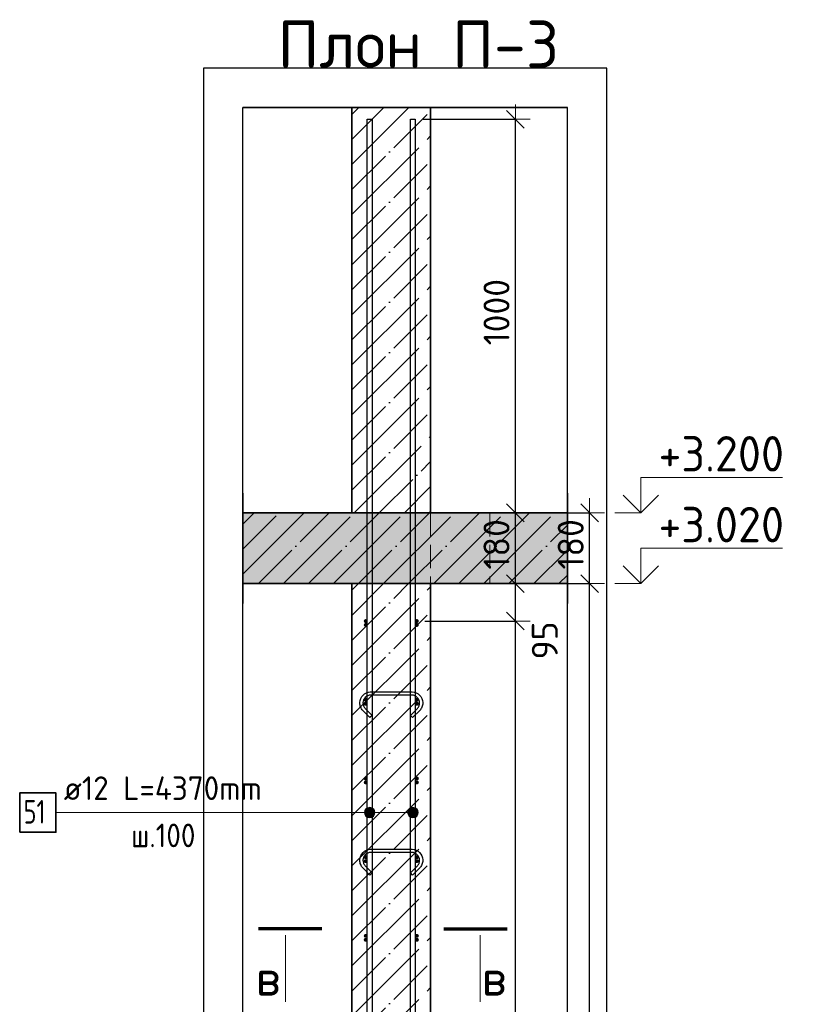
# Model space of a CAD drawing. Header units: millimetres. Extents: x -24871 to 40608, y -2869 to 48080.
# Tile 39 of 119: x -16597 to -14623, y 45230 to 47732. Entities that reach past the tile are written whole.
import ezdxf

# ---------------------------------------------------------------- set-up
doc = ezdxf.new("R2010")
doc.units = ezdxf.units.MM
doc.header["$PDMODE"] = 65
for name, pattern in [('______11', [150, 120, -15, 0, -15]), ('______2', [81, 60, -21]), ('______5', [330, 240, -30, 30, -30])]:
    doc.linetypes.add(name, pattern=pattern)
for name, color, linetype, lineweight in [('Standard', 7, 'Continuous', 25), ('Арм.стержн. Арматура края', 96, 'Continuous', 35), ('Арм.стержн. вертикальными 1', 22, 'Continuous', 35), ('Арм.стержн.горизонт. 1', 180, 'Continuous', 35), ('Высотная отметки_ общее', 7, 'Continuous', 13), ('Размерная линия_ общее', 7, 'Continuous', 13)]:
    doc.layers.add(name, color=color, linetype=linetype, lineweight=lineweight)
doc.layers.add('Арм.стержн.Стяжки', color=7, linetype='Continuous', lineweight=35, true_color=0x501e0f)
doc.styles.add('ISOCPEUR', font='ISOCPEUR')
doc.dimstyles.new('DIMSTYLE_11', dxfattribs={"dimtxt": 66, "dimasz": 75, "dimexe": 0, "dimexo": 0, "dimgap": 33, "dimtad": 0, "dimdec": 0, "dimrnd": 5, "dimzin": 12, "dimdsep": 46, "dimtxsty": 'ISOCPEUR', "dimblk1": 'ALL_ML_STRICH', "dimblk2": 'ALL_ML_STRICH', "dimsah": 1, "dimcen": 0, "dimclrd": 7, "dimclre": 256, "dimclrt": 7, "dimadec": 0, "dimazin": 0, "dimtfac": 1, "dimtdec": 0, "dimtix": 1, "dimtmove": 2, "dimatfit": 3, "dimfxl": 0, "dimtvp": 1.2, "dimtzin": 0, "dimlwd": 0, "dimlwe": -3, "dimarcsym": 0})
doc.dimstyles.new('DIMSTYLE_4', dxfattribs={"dimtxt": 66, "dimasz": 75, "dimexe": 0, "dimexo": 0, "dimgap": 33, "dimtad": 2, "dimdec": 0, "dimrnd": 5, "dimzin": 12, "dimdsep": 46, "dimtxsty": 'ISOCPEUR', "dimblk1": 'ALL_ML_STRICH', "dimblk2": 'ALL_ML_STRICH', "dimsah": 1, "dimcen": 0, "dimclrd": 7, "dimclre": 256, "dimclrt": 7, "dimadec": 0, "dimazin": 0, "dimtfac": 1, "dimtdec": 0, "dimtix": 1, "dimtmove": 2, "dimatfit": 3, "dimfxl": 0, "dimtvp": 1.2, "dimtzin": 0, "dimlwd": 0, "dimlwe": -3, "dimarcsym": 0})
doc.dimstyles.new('DIMSTYLE_5', dxfattribs={"dimtxt": 66, "dimasz": 75, "dimexe": 0, "dimexo": 0, "dimgap": 33, "dimtad": 2, "dimdec": 0, "dimrnd": 5, "dimzin": 12, "dimdsep": 46, "dimtxsty": 'ISOCPEUR', "dimblk1": 'ALL_ML_STRICH', "dimblk2": 'ALL_ML_STRICH', "dimsah": 1, "dimcen": 0, "dimclrd": 7, "dimclre": 256, "dimclrt": 7, "dimadec": 0, "dimazin": 0, "dimtfac": 1, "dimtdec": 0, "dimtix": 1, "dimtmove": 2, "dimatfit": 3, "dimfxl": 0, "dimtzin": 0, "dimlwd": 0, "dimlwe": -3, "dimarcsym": 0})

# ---------------------------------------------------------------- blocks, each defined once
blk = doc.blocks.new('ALL_ML_STRICH')
at = {"color": 0, "linetype": 'ByBlock', "lineweight": -2}
for p, q in [((0, -0.5), (0, 0.5)), ((-1, 0), (0.5, 0)), ((-0.3, -0.3), (0.3, 0.3))]:
    blk.add_line(p, q, dxfattribs=at)
blk = doc.blocks.new('*D39')
at = {"layer": 'DEFPOINTS', "color": 7, "linetype": 'Continuous', "lineweight": 13, "transparency": 33554687}
for p in [(-15430.8, 46299.1), (-15552.8, 43109.1), (-15148.8, 43109.1)]:
    blk.add_point(p, dxfattribs=at)
at = {"layer": 'Размерная линия_ общее', "color": 253, "linetype": 'Continuous', "lineweight": -2, "true_color": 0xa0a0a0, "transparency": 33554687}
for p, q in [((-15410.8, 46299.1), (-15148.8, 46299.1)), ((-15532.8, 43109.1), (-15148.8, 43109.1))]:
    blk.add_line(p, q, dxfattribs=at)
at = {"layer": 'Размерная линия_ общее', "color": 7, "linetype": 'Continuous', "lineweight": -2, "transparency": 33554687}
blk.add_line((-15148.8, 43109.1), (-15148.8, 46299.1), dxfattribs=at)
at = {"layer": 'Размерная линия_ общее', "color": 7, "linetype": 'Continuous', "lineweight": 13, "transparency": 33554687, "xscale": 75, "yscale": 75, "zscale": 75}
for p, rotation in [((-15148.8, 46299.1), 90), ((-15148.8, 43109.1), 270)]:
    blk.add_blockref('ALL_ML_STRICH', p, dxfattribs=dict(at, rotation=rotation))
at = {"layer": 'Размерная линия_ общее', "color": 7, "linetype": 'Continuous', "lineweight": 13, "transparency": 33554687, "insert": (-15196.8, 44714), "char_height": 66, "width": 264, "attachment_point": 5, "rotation": 90, "style": 'ISOCPEUR'}
blk.add_mtext('\\A1;{3190}', dxfattribs=at)
blk = doc.blocks.new('*D40')
at = {"layer": 'DEFPOINTS', "color": 7, "linetype": 'Continuous', "lineweight": 13, "transparency": 33554687}
for p in [(-15430.8, 46479.1), (-15430.8, 46299.1), (-15148.8, 46299.1)]:
    blk.add_point(p, dxfattribs=at)
at = {"layer": 'Размерная линия_ общее', "color": 253, "linetype": 'Continuous', "lineweight": -2, "true_color": 0xa0a0a0, "transparency": 33554687}
for p, q in [((-15410.8, 46479.1), (-15148.8, 46479.1)), ((-15410.8, 46299.1), (-15148.8, 46299.1))]:
    blk.add_line(p, q, dxfattribs=at)
at = {"layer": 'Размерная линия_ общее', "color": 7, "linetype": 'Continuous', "lineweight": -2, "transparency": 33554687}
blk.add_line((-15148.8, 46299.1), (-15148.8, 46479.1), dxfattribs=at)
at = {"layer": 'Размерная линия_ общее', "color": 7, "linetype": 'Continuous', "lineweight": 13, "transparency": 33554687, "xscale": 75, "yscale": 75, "zscale": 75}
for p, rotation in [((-15148.8, 46479.1), 90), ((-15148.8, 46299.1), 270)]:
    blk.add_blockref('ALL_ML_STRICH', p, dxfattribs=dict(at, rotation=rotation))
at = {"layer": 'Размерная линия_ общее', "color": 7, "linetype": 'Continuous', "lineweight": 13, "transparency": 33554687, "insert": (-15196.8, 46399), "char_height": 66, "width": 198, "attachment_point": 5, "rotation": 90, "style": 'ISOCPEUR'}
blk.add_mtext('\\A1;{180}', dxfattribs=at)
blk = doc.blocks.new('COMPLEX_ELEVATIONDIM_2')
at = {"layer": 'Высотная отметки_ общее', "color": 7, "linetype": 'Continuous', "lineweight": 13, "transparency": 33554687}
for p, q in [((-15018.8, 46479.1), (-15018.8, 46569.1)), ((-15018.8, 46569.1), (-14658.8, 46569.1)), ((-15018.8, 46479.1), (-15063.8, 46524.1)), ((-15018.8, 46479.1), (-14973.8, 46524.1)), ((-15018.8, 46479.1), (-15084.9, 46479.1)), ((-15018.8, 46479.1), (-15018.8, 46479.1)), ((-15018.8, 46479.1), (-15018.8, 46479.1)), ((-15018.8, 46479.1), (-15018.8, 46479.1)), ((-15018.8, 46479.1), (-15018.8, 46479.1)), ((-15018.8, 46299.1), (-15018.8, 46389.1)), ((-15018.8, 46389.1), (-14658.8, 46389.1)), ((-15018.8, 46299.1), (-15063.8, 46344.1)), ((-15018.8, 46299.1), (-14973.8, 46344.1)), ((-15018.8, 46299.1), (-15084.9, 46299.1)), ((-15018.8, 46299.1), (-15018.8, 46299.1)), ((-15018.8, 46299.1), (-15018.8, 46299.1)), ((-15018.8, 46299.1), (-15018.8, 46299.1)), ((-15018.8, 46299.1), (-15018.8, 46299.1))]:
    blk.add_line(p, q, dxfattribs=at)
at = {"layer": 'Высотная отметки_ общее', "color": 7, "linetype": 'Continuous', "lineweight": 13, "transparency": 33554687, "char_height": 90, "width": 384.431, "attachment_point": 7, "style": 'ISOCPEUR'}
for s, insert in [('\\W0.95;+3.200', (-14973.8, 46584.1)), ('\\W0.95;+3.020', (-14973.8, 46404.1))]:
    blk.add_mtext(s, dxfattribs=dict(at, insert=insert))
blk = doc.blocks.new('*D43')
at = {"layer": 'DEFPOINTS', "color": 7, "linetype": 'Continuous', "lineweight": 13, "transparency": 33554687}
for p in [(-15587.8, 46204.1), (-15587.8, 43204.1), (-15337.4, 43204.1)]:
    blk.add_point(p, dxfattribs=at)
at = {"layer": 'Размерная линия_ общее', "color": 253, "linetype": 'Continuous', "lineweight": -2, "true_color": 0xa0a0a0, "transparency": 33554687}
for p, q in [((-15567.8, 46204.1), (-15337.4, 46204.1)), ((-15567.8, 43204.1), (-15337.4, 43204.1))]:
    blk.add_line(p, q, dxfattribs=at)
at = {"layer": 'Размерная линия_ общее', "color": 7, "linetype": 'Continuous', "lineweight": -2, "transparency": 33554687}
blk.add_line((-15337.4, 43204.1), (-15337.4, 46204.1), dxfattribs=at)
at = {"layer": 'Размерная линия_ общее', "color": 7, "linetype": 'Continuous', "lineweight": 13, "transparency": 33554687, "xscale": 75, "yscale": 75, "zscale": 75}
for p, rotation in [((-15337.4, 46204.1), 90), ((-15337.4, 43204.1), 270)]:
    blk.add_blockref('ALL_ML_STRICH', p, dxfattribs=dict(at, rotation=rotation))
at = {"layer": 'Размерная линия_ общее', "color": 7, "linetype": 'Continuous', "lineweight": 13, "transparency": 33554687, "insert": (-15418.4, 44482.1), "char_height": 66, "width": 3.3, "attachment_point": 1, "rotation": 90, "line_spacing_factor": 0.60241, "style": 'ISOCPEUR'}
blk.add_mtext('\\W0.91;15х200=3000', dxfattribs=at)
blk = doc.blocks.new('*D44')
at = {"layer": 'DEFPOINTS', "color": 7, "linetype": 'Continuous', "lineweight": 13, "transparency": 33554687}
for p in [(-15552.8, 46299.1), (-15587.8, 46204.1), (-15337.4, 46204.1)]:
    blk.add_point(p, dxfattribs=at)
at = {"layer": 'Размерная линия_ общее', "color": 253, "linetype": 'Continuous', "lineweight": -2, "true_color": 0xa0a0a0, "transparency": 33554687}
for p, q in [((-15532.8, 46299.1), (-15337.4, 46299.1)), ((-15567.8, 46204.1), (-15337.4, 46204.1))]:
    blk.add_line(p, q, dxfattribs=at)
at = {"layer": 'Размерная линия_ общее', "color": 7, "linetype": 'Continuous', "lineweight": -2, "transparency": 33554687}
blk.add_line((-15337.4, 46204.1), (-15337.4, 46299.1), dxfattribs=at)
at = {"layer": 'Размерная линия_ общее', "color": 7, "linetype": 'Continuous', "lineweight": 13, "transparency": 33554687, "xscale": 75, "yscale": 75, "zscale": 75}
for p, rotation in [((-15337.4, 46299.1), 90), ((-15337.4, 46204.1), 270)]:
    blk.add_blockref('ALL_ML_STRICH', p, dxfattribs=dict(at, rotation=rotation))
at = {"layer": 'Размерная линия_ общее', "color": 7, "linetype": 'Continuous', "lineweight": 13, "transparency": 33554687, "insert": (-15262.7, 46154.8), "char_height": 66, "width": 132, "attachment_point": 5, "rotation": 90, "style": 'ISOCPEUR'}
blk.add_mtext('\\A1;{95}', dxfattribs=at)
blk = doc.blocks.new('*D45')
at = {"layer": 'DEFPOINTS', "color": 7, "linetype": 'Continuous', "lineweight": 13, "transparency": 33554687}
for p in [(-15552.8, 46479.1), (-15552.8, 46299.1), (-15337.4, 46299.1)]:
    blk.add_point(p, dxfattribs=at)
at = {"layer": 'Размерная линия_ общее', "color": 253, "linetype": 'Continuous', "lineweight": -2, "true_color": 0xa0a0a0, "transparency": 33554687}
for p, q in [((-15532.8, 46479.1), (-15337.4, 46479.1)), ((-15532.8, 46299.1), (-15337.4, 46299.1))]:
    blk.add_line(p, q, dxfattribs=at)
at = {"layer": 'Размерная линия_ общее', "color": 7, "linetype": 'Continuous', "lineweight": -2, "transparency": 33554687}
blk.add_line((-15337.4, 46299.1), (-15337.4, 46479.1), dxfattribs=at)
at = {"layer": 'Размерная линия_ общее', "color": 7, "linetype": 'Continuous', "lineweight": 13, "transparency": 33554687, "xscale": 75, "yscale": 75, "zscale": 75}
for p, rotation in [((-15337.4, 46479.1), 90), ((-15337.4, 46299.1), 270)]:
    blk.add_blockref('ALL_ML_STRICH', p, dxfattribs=dict(at, rotation=rotation))
at = {"layer": 'Размерная линия_ общее', "color": 7, "linetype": 'Continuous', "lineweight": 13, "transparency": 33554687, "insert": (-15385.4, 46399), "char_height": 66, "width": 198, "attachment_point": 5, "rotation": 90, "style": 'ISOCPEUR'}
blk.add_mtext('\\A1;{180}', dxfattribs=at)
blk = doc.blocks.new('*D46')
at = {"layer": 'DEFPOINTS', "color": 7, "linetype": 'Continuous', "lineweight": 13, "transparency": 33554687}
for p in [(-15591.8, 47479.1), (-15552.8, 46479.1), (-15337.4, 46479.1)]:
    blk.add_point(p, dxfattribs=at)
at = {"layer": 'Размерная линия_ общее', "color": 253, "linetype": 'Continuous', "lineweight": -2, "true_color": 0xa0a0a0, "transparency": 33554687}
for p, q in [((-15571.8, 47479.1), (-15337.4, 47479.1)), ((-15532.8, 46479.1), (-15337.4, 46479.1))]:
    blk.add_line(p, q, dxfattribs=at)
at = {"layer": 'Размерная линия_ общее', "color": 7, "linetype": 'Continuous', "lineweight": -2, "transparency": 33554687}
blk.add_line((-15337.4, 46479.1), (-15337.4, 47479.1), dxfattribs=at)
at = {"layer": 'Размерная линия_ общее', "color": 7, "linetype": 'Continuous', "lineweight": 13, "transparency": 33554687, "xscale": 75, "yscale": 75, "zscale": 75}
for p, rotation in [((-15337.4, 47479.1), 90), ((-15337.4, 46479.1), 270)]:
    blk.add_blockref('ALL_ML_STRICH', p, dxfattribs=dict(at, rotation=rotation))
at = {"layer": 'Размерная линия_ общее', "color": 7, "linetype": 'Continuous', "lineweight": 13, "transparency": 33554687, "insert": (-15385.4, 46989), "char_height": 66, "width": 264, "attachment_point": 5, "rotation": 90, "style": 'ISOCPEUR'}
blk.add_mtext('\\A1;{1000}', dxfattribs=at)

msp = doc.modelspace()

# ---------------------------------------------------------------- hatches: boundary and pattern name
at = {"layer": 'Standard', "linetype": 'Continuous', "lineweight": -3, "transparency": 33554687}
msp.add_hatch(color=9, dxfattribs=at).paths.add_polyline_path([(-15205.2, 46299.1), (-15205.2, 46479.1), (-16030.2, 46479.1), (-16030.2, 46299.1)])
at = {"layer": 'Арм.стержн. Арматура края', "linetype": 'Continuous', "lineweight": 50, "transparency": 33554687}
for points in [[(-15712.8, 46194.1), (-15713.2, 46196), (-15714.3, 46197.6), (-15715.9, 46198.7), (-15717.8, 46199.1), (-15719.7, 46198.7), (-15721.4, 46197.6), (-15722.5, 46196), (-15722.8, 46194.1), (-15722.5, 46192.2), (-15721.4, 46190.5), (-15719.7, 46189.5), (-15717.8, 46189.1), (-15715.9, 46189.5), (-15714.3, 46190.5), (-15713.2, 46192.2)], [(-15582.8, 46194.1), (-15583.2, 46196), (-15584.3, 46197.6), (-15585.9, 46198.7), (-15587.8, 46199.1), (-15589.7, 46198.7), (-15591.4, 46197.6), (-15592.5, 46196), (-15592.8, 46194.1), (-15592.5, 46192.2), (-15591.4, 46190.5), (-15589.7, 46189.5), (-15587.8, 46189.1), (-15585.9, 46189.5), (-15584.3, 46190.5), (-15583.2, 46192.2)], [(-15712.8, 45994.1), (-15713.2, 45996), (-15714.3, 45997.6), (-15715.9, 45998.7), (-15717.8, 45999.1), (-15719.7, 45998.7), (-15721.4, 45997.6), (-15722.5, 45996), (-15722.8, 45994.1), (-15722.5, 45992.2), (-15721.4, 45990.5), (-15719.7, 45989.5), (-15717.8, 45989.1), (-15715.9, 45989.5), (-15714.3, 45990.5), (-15713.2, 45992.2)], [(-15582.8, 45994.1), (-15583.2, 45996), (-15584.3, 45997.6), (-15585.9, 45998.7), (-15587.8, 45999.1), (-15589.7, 45998.7), (-15591.4, 45997.6), (-15592.5, 45996), (-15592.8, 45994.1), (-15592.5, 45992.2), (-15591.4, 45990.5), (-15589.7, 45989.5), (-15587.8, 45989.1), (-15585.9, 45989.5), (-15584.3, 45990.5), (-15583.2, 45992.2)], [(-15712.8, 45794.1), (-15713.2, 45796), (-15714.3, 45797.6), (-15715.9, 45798.7), (-15717.8, 45799.1), (-15719.7, 45798.7), (-15721.4, 45797.6), (-15722.5, 45796), (-15722.8, 45794.1), (-15722.5, 45792.2), (-15721.4, 45790.5), (-15719.7, 45789.5), (-15717.8, 45789.1), (-15715.9, 45789.5), (-15714.3, 45790.5), (-15713.2, 45792.2)], [(-15582.8, 45794.1), (-15583.2, 45796), (-15584.3, 45797.6), (-15585.9, 45798.7), (-15587.8, 45799.1), (-15589.7, 45798.7), (-15591.4, 45797.6), (-15592.5, 45796), (-15592.8, 45794.1), (-15592.5, 45792.2), (-15591.4, 45790.5), (-15589.7, 45789.5), (-15587.8, 45789.1), (-15585.9, 45789.5), (-15584.3, 45790.5), (-15583.2, 45792.2)], [(-15712.8, 45594.1), (-15713.2, 45596), (-15714.3, 45597.6), (-15715.9, 45598.7), (-15717.8, 45599.1), (-15719.7, 45598.7), (-15721.4, 45597.6), (-15722.5, 45596), (-15722.8, 45594.1), (-15722.5, 45592.2), (-15721.4, 45590.5), (-15719.7, 45589.5), (-15717.8, 45589.1), (-15715.9, 45589.5), (-15714.3, 45590.5), (-15713.2, 45592.2)], [(-15582.8, 45594.1), (-15583.2, 45596), (-15584.3, 45597.6), (-15585.9, 45598.7), (-15587.8, 45599.1), (-15589.7, 45598.7), (-15591.4, 45597.6), (-15592.5, 45596), (-15592.8, 45594.1), (-15592.5, 45592.2), (-15591.4, 45590.5), (-15589.7, 45589.5), (-15587.8, 45589.1), (-15585.9, 45589.5), (-15584.3, 45590.5), (-15583.2, 45592.2)], [(-15712.8, 45394.1), (-15713.2, 45396), (-15714.3, 45397.6), (-15715.9, 45398.7), (-15717.8, 45399.1), (-15719.7, 45398.7), (-15721.4, 45397.6), (-15722.5, 45396), (-15722.8, 45394.1), (-15722.5, 45392.2), (-15721.4, 45390.5), (-15719.7, 45389.5), (-15717.8, 45389.1), (-15715.9, 45389.5), (-15714.3, 45390.5), (-15713.2, 45392.2)], [(-15582.8, 45394.1), (-15583.2, 45396), (-15584.3, 45397.6), (-15585.9, 45398.7), (-15587.8, 45399.1), (-15589.7, 45398.7), (-15591.4, 45397.6), (-15592.5, 45396), (-15592.8, 45394.1), (-15592.5, 45392.2), (-15591.4, 45390.5), (-15589.7, 45389.5), (-15587.8, 45389.1), (-15585.9, 45389.5), (-15584.3, 45390.5), (-15583.2, 45392.2)]]:
    msp.add_hatch(color=4, dxfattribs=at).paths.add_polyline_path(points)
at = {"layer": 'Арм.стержн. вертикальными 1', "linetype": 'Continuous', "lineweight": 13, "transparency": 33554687}
for points in [[(-15719.4, 45710.7), (-15719.4, 45724.2), (-15721.3, 45717.4)], [(-15719.4, 45710.7), (-15719.4, 45724.2), (-15721.3, 45717.4)], [(-15719.4, 45724.2), (-15714.6, 45705.8), (-15714.6, 45729)], [(-15719.4, 45724.2), (-15714.6, 45705.8), (-15714.6, 45729)], [(-15719.4, 45724.2), (-15719.4, 45710.7), (-15714.6, 45705.8)], [(-15719.4, 45724.2), (-15719.4, 45710.7), (-15714.6, 45705.8)], [(-15714.6, 45729), (-15707.8, 45703.9), (-15707.8, 45730.9)], [(-15714.6, 45729), (-15707.8, 45703.9), (-15707.8, 45730.9)], [(-15714.6, 45729), (-15714.6, 45705.8), (-15707.8, 45703.9)], [(-15714.6, 45729), (-15714.6, 45705.8), (-15707.8, 45703.9)], [(-15707.8, 45730.9), (-15707.8, 45703.9), (-15701.1, 45705.8)], [(-15707.8, 45730.9), (-15701.1, 45705.8), (-15701.1, 45729)], [(-15707.8, 45730.9), (-15707.8, 45703.9), (-15701.1, 45705.8)], [(-15707.8, 45730.9), (-15701.1, 45705.8), (-15701.1, 45729)], [(-15701.1, 45729), (-15701.1, 45705.8), (-15696.2, 45710.7)], [(-15701.1, 45729), (-15696.2, 45710.7), (-15696.2, 45724.2)], [(-15701.1, 45729), (-15701.1, 45705.8), (-15696.2, 45710.7)], [(-15701.1, 45729), (-15696.2, 45710.7), (-15696.2, 45724.2)], [(-15696.2, 45724.2), (-15696.2, 45710.7), (-15694.3, 45717.4)], [(-15696.2, 45724.2), (-15696.2, 45710.7), (-15694.3, 45717.4)], [(-15609.4, 45710.7), (-15609.4, 45724.2), (-15611.3, 45717.4)], [(-15609.4, 45710.7), (-15609.4, 45724.2), (-15611.3, 45717.4)], [(-15609.4, 45724.2), (-15604.6, 45705.8), (-15604.6, 45729)], [(-15609.4, 45724.2), (-15604.6, 45705.8), (-15604.6, 45729)], [(-15609.4, 45724.2), (-15609.4, 45710.7), (-15604.6, 45705.8)], [(-15609.4, 45724.2), (-15609.4, 45710.7), (-15604.6, 45705.8)], [(-15604.6, 45729), (-15597.8, 45703.9), (-15597.8, 45730.9)], [(-15604.6, 45729), (-15597.8, 45703.9), (-15597.8, 45730.9)], [(-15604.6, 45729), (-15604.6, 45705.8), (-15597.8, 45703.9)], [(-15604.6, 45729), (-15604.6, 45705.8), (-15597.8, 45703.9)], [(-15597.8, 45730.9), (-15597.8, 45703.9), (-15591.1, 45705.8)], [(-15597.8, 45730.9), (-15591.1, 45705.8), (-15591.1, 45729)], [(-15597.8, 45730.9), (-15597.8, 45703.9), (-15591.1, 45705.8)], [(-15597.8, 45730.9), (-15591.1, 45705.8), (-15591.1, 45729)], [(-15591.1, 45729), (-15591.1, 45705.8), (-15586.2, 45710.7)], [(-15591.1, 45729), (-15586.2, 45710.7), (-15586.2, 45724.2)], [(-15591.1, 45729), (-15591.1, 45705.8), (-15586.2, 45710.7)], [(-15591.1, 45729), (-15586.2, 45710.7), (-15586.2, 45724.2)], [(-15586.2, 45724.2), (-15586.2, 45710.7), (-15584.3, 45717.4)], [(-15586.2, 45724.2), (-15586.2, 45710.7), (-15584.3, 45717.4)]]:
    msp.add_hatch(color=7, dxfattribs=at).paths.add_polyline_path(points)
at = {"layer": 'Арм.стержн.горизонт. 1', "linetype": 'Continuous', "lineweight": 50, "transparency": 33554687}
for points in [[(-15712.8, 46204.1), (-15713.2, 46206), (-15714.3, 46207.6), (-15715.9, 46208.7), (-15717.8, 46209.1), (-15719.7, 46208.7), (-15721.4, 46207.6), (-15722.5, 46206), (-15722.8, 46204.1), (-15722.5, 46202.2), (-15721.4, 46200.5), (-15719.7, 46199.5), (-15717.8, 46199.1), (-15715.9, 46199.5), (-15714.3, 46200.5), (-15713.2, 46202.2)], [(-15582.8, 46204.1), (-15583.2, 46206), (-15584.3, 46207.6), (-15585.9, 46208.7), (-15587.8, 46209.1), (-15589.7, 46208.7), (-15591.4, 46207.6), (-15592.5, 46206), (-15592.8, 46204.1), (-15592.5, 46202.2), (-15591.4, 46200.5), (-15589.7, 46199.5), (-15587.8, 46199.1), (-15585.9, 46199.5), (-15584.3, 46200.5), (-15583.2, 46202.2)], [(-15712.8, 46004.1), (-15713.2, 46006), (-15714.3, 46007.6), (-15715.9, 46008.7), (-15717.8, 46009.1), (-15719.7, 46008.7), (-15721.4, 46007.6), (-15722.5, 46006), (-15722.8, 46004.1), (-15722.5, 46002.2), (-15721.4, 46000.5), (-15719.7, 45999.5), (-15717.8, 45999.1), (-15715.9, 45999.5), (-15714.3, 46000.5), (-15713.2, 46002.2)], [(-15582.8, 46004.1), (-15583.2, 46006), (-15584.3, 46007.6), (-15585.9, 46008.7), (-15587.8, 46009.1), (-15589.7, 46008.7), (-15591.4, 46007.6), (-15592.5, 46006), (-15592.8, 46004.1), (-15592.5, 46002.2), (-15591.4, 46000.5), (-15589.7, 45999.5), (-15587.8, 45999.1), (-15585.9, 45999.5), (-15584.3, 46000.5), (-15583.2, 46002.2)], [(-15712.8, 45804.1), (-15713.2, 45806), (-15714.3, 45807.6), (-15715.9, 45808.7), (-15717.8, 45809.1), (-15719.7, 45808.7), (-15721.4, 45807.6), (-15722.5, 45806), (-15722.8, 45804.1), (-15722.5, 45802.2), (-15721.4, 45800.5), (-15719.7, 45799.5), (-15717.8, 45799.1), (-15715.9, 45799.5), (-15714.3, 45800.5), (-15713.2, 45802.2)], [(-15582.8, 45804.1), (-15583.2, 45806), (-15584.3, 45807.6), (-15585.9, 45808.7), (-15587.8, 45809.1), (-15589.7, 45808.7), (-15591.4, 45807.6), (-15592.5, 45806), (-15592.8, 45804.1), (-15592.5, 45802.2), (-15591.4, 45800.5), (-15589.7, 45799.5), (-15587.8, 45799.1), (-15585.9, 45799.5), (-15584.3, 45800.5), (-15583.2, 45802.2)], [(-15712.8, 45604.1), (-15713.2, 45606), (-15714.3, 45607.6), (-15715.9, 45608.7), (-15717.8, 45609.1), (-15719.7, 45608.7), (-15721.4, 45607.6), (-15722.5, 45606), (-15722.8, 45604.1), (-15722.5, 45602.2), (-15721.4, 45600.5), (-15719.7, 45599.5), (-15717.8, 45599.1), (-15715.9, 45599.5), (-15714.3, 45600.5), (-15713.2, 45602.2)], [(-15582.8, 45604.1), (-15583.2, 45606), (-15584.3, 45607.6), (-15585.9, 45608.7), (-15587.8, 45609.1), (-15589.7, 45608.7), (-15591.4, 45607.6), (-15592.5, 45606), (-15592.8, 45604.1), (-15592.5, 45602.2), (-15591.4, 45600.5), (-15589.7, 45599.5), (-15587.8, 45599.1), (-15585.9, 45599.5), (-15584.3, 45600.5), (-15583.2, 45602.2)], [(-15712.8, 45404.1), (-15713.2, 45406), (-15714.3, 45407.6), (-15715.9, 45408.7), (-15717.8, 45409.1), (-15719.7, 45408.7), (-15721.4, 45407.6), (-15722.5, 45406), (-15722.8, 45404.1), (-15722.5, 45402.2), (-15721.4, 45400.5), (-15719.7, 45399.5), (-15717.8, 45399.1), (-15715.9, 45399.5), (-15714.3, 45400.5), (-15713.2, 45402.2)], [(-15582.8, 45404.1), (-15583.2, 45406), (-15584.3, 45407.6), (-15585.9, 45408.7), (-15587.8, 45409.1), (-15589.7, 45408.7), (-15591.4, 45407.6), (-15592.5, 45406), (-15592.8, 45404.1), (-15592.5, 45402.2), (-15591.4, 45400.5), (-15589.7, 45399.5), (-15587.8, 45399.1), (-15585.9, 45399.5), (-15584.3, 45400.5), (-15583.2, 45402.2)]]:
    msp.add_hatch(color=4, dxfattribs=at).paths.add_polyline_path(points)

# ---------------------------------------------------------------- linework, layer by layer
at = {"color": 52, "linetype": 'Continuous', "lineweight": -3, "transparency": 33554687}
for p, q in [((-16030.2, 42675), (-16030.2, 47509.1)), ((-16030.2, 42675), (-16030.2, 47509.1)), ((-15205.2, 47509.1), (-16030.2, 47509.1)), ((-16030.2, 47509.1), (-15205.2, 47509.1)), ((-15205.2, 42675), (-15205.2, 47509.1)), ((-15205.2, 42675), (-15205.2, 47509.1))]:
    msp.add_line(p, q, dxfattribs=at)
at = {"color": 7, "linetype": 'Continuous', "lineweight": 25, "transparency": 33554687}
msp.add_line((-15502.8, 47509.1), (-15802.8, 47509.1), dxfattribs=at)
at = {"color": 253, "linetype": '______11', "lineweight": -3, "true_color": 0xababab, "transparency": 33554687}
for p, q in [((-15752.8, 47427.8), (-15671.5, 47509.1)), ((-15752.8, 47300.5), (-15552.8, 47500.5)), ((-15752.8, 47173.2), (-15552.8, 47373.2)), ((-15752.8, 47045.9), (-15552.8, 47245.9)), ((-15752.8, 46918.7), (-15552.8, 47118.7)), ((-15752.8, 46791.4), (-15552.8, 46991.4)), ((-15752.8, 46664.1), (-15552.8, 46864.1)), ((-15752.8, 46536.8), (-15552.8, 46736.8)), ((-15683.3, 46479.1), (-15552.8, 46609.5)), ((-15556, 46479.1), (-15552.8, 46482.3))]:
    msp.add_line(p, q, dxfattribs=at)
at = {"color": 253, "linetype": '______5', "lineweight": -3, "true_color": 0xababab, "transparency": 33554687}
for p, q in [((-15752.8, 47364.1), (-15607.9, 47509.1)), ((-15752.8, 47491.4), (-15735.2, 47509.1)), ((-15752.8, 47236.8), (-15552.8, 47436.8)), ((-15752.8, 47109.6), (-15552.8, 47309.6)), ((-15752.8, 46982.3), (-15552.8, 47182.3)), ((-15752.8, 46855), (-15552.8, 47055)), ((-15752.8, 46727.7), (-15552.8, 46927.7)), ((-15752.8, 46600.5), (-15552.8, 46800.5)), ((-15746.9, 46479.1), (-15552.8, 46673.2)), ((-15619.7, 46479.1), (-15552.8, 46545.9))]:
    msp.add_line(p, q, dxfattribs=at)
at = {"color": 7, "linetype": 'Continuous', "lineweight": 35, "transparency": 33554687}
for p, q in [((-15752.8, 47509.1), (-15752.8, 46479.1)), ((-15552.8, 46479.1), (-15552.8, 47509.1)), ((-15752.8, 46479.1), (-15552.8, 46479.1))]:
    msp.add_line(p, q, dxfattribs=at)
at = {"layer": 'Standard', "color": 7, "linetype": 'Continuous', "lineweight": 25, "transparency": 33554687}
for p, q in [((-16030.2, 46529.1), (-16030.2, 46249.1)), ((-15205.2, 46529.1), (-15205.2, 46249.1))]:
    msp.add_line(p, q, dxfattribs=at)
at = {"layer": 'Standard', "color": 253, "linetype": '______11', "lineweight": -3, "true_color": 0xababab, "transparency": 33554687}
for p, q in [((-16030.2, 46386.7), (-15937.8, 46479.1)), ((-15990.6, 46299.1), (-15810.6, 46479.1)), ((-15863.3, 46299.1), (-15683.3, 46479.1)), ((-15736, 46299.1), (-15556, 46479.1)), ((-15608.7, 46299.1), (-15428.7, 46479.1)), ((-15481.5, 46299.1), (-15301.5, 46479.1)), ((-15354.2, 46299.1), (-15205.2, 46448.1)), ((-15226.9, 46299.1), (-15205.2, 46320.8)), ((-15752.8, 46155), (-15608.7, 46299.1)), ((-15752.8, 46282.3), (-15736, 46299.1)), ((-15752.8, 46027.7), (-15552.8, 46227.7)), ((-15752.8, 45900.4), (-15552.8, 46100.4)), ((-15752.8, 45773.1), (-15552.8, 45973.1)), ((-15752.8, 45645.9), (-15552.8, 45845.9)), ((-15752.8, 45518.6), (-15552.8, 45718.6)), ((-15752.8, 45391.3), (-15552.8, 45591.3)), ((-15752.8, 45264), (-15552.8, 45464)), ((-15752.8, 45136.7), (-15552.8, 45336.7))]:
    msp.add_line(p, q, dxfattribs=at)
at = {"layer": 'Standard', "color": 253, "linetype": '______5', "lineweight": -3, "true_color": 0xababab, "transparency": 33554687}
for p, q in [((-16030.2, 46450.4), (-16001.5, 46479.1)), ((-16030.2, 46323.1), (-15874.2, 46479.1)), ((-15926.9, 46299.1), (-15746.9, 46479.1)), ((-15799.7, 46299.1), (-15619.7, 46479.1)), ((-15672.4, 46299.1), (-15492.4, 46479.1)), ((-15545.1, 46299.1), (-15365.1, 46479.1)), ((-15417.8, 46299.1), (-15237.8, 46479.1)), ((-15290.5, 46299.1), (-15205.2, 46384.5)), ((-15752.8, 46218.6), (-15672.4, 46299.1)), ((-15752.8, 46091.3), (-15552.8, 46291.3)), ((-15752.8, 45964.1), (-15552.8, 46164.1)), ((-15752.8, 45836.8), (-15552.8, 46036.8)), ((-15752.8, 45709.5), (-15552.8, 45909.5)), ((-15752.8, 45582.2), (-15552.8, 45782.2)), ((-15752.8, 45454.9), (-15552.8, 45654.9)), ((-15752.8, 45327.7), (-15552.8, 45527.7)), ((-15752.8, 45200.4), (-15552.8, 45400.4)), ((-15752.8, 45073.1), (-15552.8, 45273.1))]:
    msp.add_line(p, q, dxfattribs=at)
at = {"layer": 'Standard', "color": 7, "linetype": 'Continuous', "lineweight": 35, "transparency": 33554687}
for p, q in [((-15752.8, 46479.1), (-16030.2, 46479.1)), ((-15205.2, 46479.1), (-15552.8, 46479.1)), ((-16030.2, 46299.1), (-15752.8, 46299.1)), ((-15552.8, 46299.1), (-15752.8, 46299.1)), ((-15752.8, 46299.1), (-15752.8, 43109.1)), ((-15552.8, 43109.1), (-15552.8, 46299.1)), ((-15552.8, 46299.1), (-15205.2, 46299.1))]:
    msp.add_line(p, q, dxfattribs=at)
at = {"layer": 'Standard', "color": 7, "linetype": 'Continuous', "lineweight": 13, "transparency": 33554687}
for p, q in [((-15552.8, 46479.1), (-15752.8, 46479.1)), ((-15752.8, 46299.1), (-15552.8, 46299.1)), ((-15921.5, 45406), (-15921.5, 45236.4)), ((-15427, 45406), (-15427, 45236.4))]:
    msp.add_line(p, q, dxfattribs=at)
at = {"layer": 'Standard', "color": 253, "linetype": '______2', "lineweight": 18, "true_color": 0xababab, "transparency": 33554687}
for p, q in [((-15552.8, 46479.1), (-15552.8, 46299.1)), ((-15402.8, 46479.1), (-15402.8, 46299.1))]:
    msp.add_line(p, q, dxfattribs=at)
at = {"layer": 'Standard', "color": 7, "linetype": 'Continuous', "lineweight": 70, "transparency": 33554687}
for p, q in [((-15829.3, 45422), (-15990.1, 45422)), ((-15519.3, 45422), (-15358.5, 45422))]:
    msp.add_line(p, q, dxfattribs=at)
at = {"layer": 'Standard', "color": 7, "linetype": 'Continuous', "lineweight": 25, "transparency": 33554687}
msp.add_lwpolyline([(-16130.2, 42575), (-15105.2, 42575), (-15105.2, 47609.1), (-16130.2, 47609.1), (-16130.2, 42575)], dxfattribs=at)
at = {"layer": 'Арм.стержн. вертикальными 1', "color": 7, "linetype": 'Continuous', "lineweight": 13, "transparency": 33554687}
for p, q in [((-16505.4, 45717.4), (-15901.4, 45717.4)), ((-15901.4, 45717.4), (-15707.8, 45717.4)), ((-15901.4, 45717.4), (-15707.8, 45717.4)), ((-15901.4, 45717.4), (-15597.8, 45717.4)), ((-15901.4, 45717.4), (-15597.8, 45717.4)), ((-15721.3, 45717.4), (-15721.3, 45717.4)), ((-15721.3, 45717.4), (-15721.3, 45717.4)), ((-15707.8, 45730.9), (-15707.8, 45730.9)), ((-15707.8, 45730.9), (-15707.8, 45730.9)), ((-15694.3, 45717.4), (-15694.3, 45717.4)), ((-15694.3, 45717.4), (-15694.3, 45717.4)), ((-15611.3, 45717.4), (-15611.3, 45717.4)), ((-15611.3, 45717.4), (-15611.3, 45717.4)), ((-15597.8, 45730.9), (-15597.8, 45730.9)), ((-15597.8, 45730.9), (-15597.8, 45730.9)), ((-15584.3, 45717.4), (-15584.3, 45717.4)), ((-15584.3, 45717.4), (-15584.3, 45717.4)), ((-15707.8, 45703.9), (-15707.8, 45703.9)), ((-15707.8, 45703.9), (-15707.8, 45703.9)), ((-15597.8, 45703.9), (-15597.8, 45703.9)), ((-15597.8, 45703.9), (-15597.8, 45703.9))]:
    msp.add_line(p, q, dxfattribs=at)
at = {"layer": 'Арм.стержн. вертикальными 1', "color": 34, "linetype": 'Continuous', "lineweight": 25, "transparency": 33554687}
for points in [[(-15713.8, 43109.1), (-15713.8, 47479.1), (-15701.8, 47479.1), (-15701.8, 43109.1), (-15713.8, 43109.1)], [(-15713.8, 43109.1), (-15713.8, 47479.1), (-15701.8, 47479.1), (-15701.8, 43109.1), (-15713.8, 43109.1)], [(-15603.8, 43109.1), (-15603.8, 47479.1), (-15591.8, 47479.1), (-15591.8, 43109.1), (-15603.8, 43109.1)], [(-15603.8, 43109.1), (-15603.8, 47479.1), (-15591.8, 47479.1), (-15591.8, 43109.1), (-15603.8, 43109.1)]]:
    msp.add_lwpolyline(points, dxfattribs=at)
at = {"layer": 'Арм.стержн. вертикальными 1', "color": 7, "linetype": 'Continuous', "lineweight": 35, "transparency": 33554687}
msp.add_lwpolyline([(-16597.4, 45667.4), (-16505.4, 45667.4), (-16505.4, 45767.4), (-16597.4, 45767.4), (-16597.4, 45667.4)], dxfattribs=at)
at = {"layer": 'Арм.стержн. вертикальными 1', "color": 7, "linetype": 'Continuous', "lineweight": 13, "transparency": 33554687}
for centre in [(-15707.8, 45717.4), (-15707.8, 45717.4), (-15597.8, 45717.4), (-15597.8, 45717.4)]:
    msp.add_circle(centre, 13.5, dxfattribs=at)
at = {"layer": 'Арм.стержн.горизонт. 1', "color": 52, "linetype": 'Continuous', "lineweight": 25, "transparency": 33554687}
for p, q in [((-15752.8, 46299.1), (-15752.8, 46299.1)), ((-15552.8, 46299.1), (-15552.8, 46299.1))]:
    msp.add_line(p, q, dxfattribs=at)
at = {"layer": 'Арм.стержн.Стяжки', "color": 40, "linetype": 'Continuous', "lineweight": 25, "transparency": 33554687}
for points in [[(-15604.3, 45964.3), (-15586.4, 45982.2), (-15585.2, 45983.6), (-15584.1, 45985.2), (-15583.1, 45986.8), (-15582.4, 45988.4), (-15581.7, 45990.2), (-15581.3, 45992), (-15581, 45993.8), (-15580.8, 45995.7), (-15580.8, 45996.8), (-15581.3, 46000.5), (-15582.5, 46004.1), (-15584.4, 46007.5), (-15586.7, 46010.2), (-15589.4, 46012.5), (-15592.8, 46014.4), (-15596.5, 46015.6), (-15600.1, 46016.1), (-15705.6, 46016.1), (-15709.2, 46015.6), (-15712.9, 46014.4), (-15716.2, 46012.5), (-15719, 46010.2), (-15721.2, 46007.5), (-15723.1, 46004.1), (-15724.3, 46000.5), (-15724.8, 45996.8), (-15724.8, 45995.7), (-15724.7, 45993.8), (-15724.4, 45992), (-15723.9, 45990.2), (-15723.3, 45988.4), (-15722.5, 45986.8), (-15721.6, 45985.2), (-15720.5, 45983.6), (-15719.2, 45982.2), (-15701.4, 45964.3), (-15707, 45958.7), (-15725.1, 45976.8), (-15726.8, 45978.7), (-15728.3, 45980.8), (-15729.6, 45983), (-15730.7, 45985.4), (-15731.6, 45987.8), (-15732.2, 45990.3), (-15732.7, 45992.9), (-15732.8, 45995.4), (-15732.8, 45997.4), (-15732.2, 46002.3), (-15730.5, 46007.4), (-15727.9, 46012), (-15724.6, 46015.9), (-15720.8, 46019.1), (-15716.1, 46021.7), (-15711, 46023.4), (-15706.2, 46024.1), (-15599.5, 46024.1), (-15594.6, 46023.4), (-15589.6, 46021.7), (-15584.9, 46019.1), (-15581, 46015.9), (-15577.8, 46012), (-15575.2, 46007.4), (-15573.5, 46002.3), (-15572.8, 45997.4), (-15572.8, 45995.4), (-15573, 45992.9), (-15573.4, 45990.3), (-15574.1, 45987.8), (-15575, 45985.4), (-15576.1, 45983), (-15577.4, 45980.8), (-15578.9, 45978.7), (-15580.6, 45976.8), (-15598.6, 45958.7), (-15604.3, 45964.3)], [(-15604.3, 45564.3), (-15586.4, 45582.2), (-15585.2, 45583.6), (-15584.1, 45585.2), (-15583.1, 45586.8), (-15582.4, 45588.4), (-15581.7, 45590.2), (-15581.3, 45592), (-15581, 45593.8), (-15580.8, 45595.7), (-15580.8, 45596.8), (-15581.3, 45600.5), (-15582.5, 45604.1), (-15584.4, 45607.5), (-15586.7, 45610.2), (-15589.4, 45612.5), (-15592.8, 45614.4), (-15596.5, 45615.6), (-15600.1, 45616.1), (-15705.6, 45616.1), (-15709.2, 45615.6), (-15712.9, 45614.4), (-15716.2, 45612.5), (-15719, 45610.2), (-15721.2, 45607.5), (-15723.1, 45604.1), (-15724.3, 45600.5), (-15724.8, 45596.8), (-15724.8, 45595.7), (-15724.7, 45593.8), (-15724.4, 45592), (-15723.9, 45590.2), (-15723.3, 45588.4), (-15722.5, 45586.8), (-15721.6, 45585.2), (-15720.5, 45583.6), (-15719.2, 45582.2), (-15701.4, 45564.3), (-15707, 45558.7), (-15725.1, 45576.8), (-15726.8, 45578.7), (-15728.3, 45580.8), (-15729.6, 45583), (-15730.7, 45585.4), (-15731.6, 45587.8), (-15732.2, 45590.3), (-15732.7, 45592.9), (-15732.8, 45595.4), (-15732.8, 45597.4), (-15732.2, 45602.3), (-15730.5, 45607.4), (-15727.9, 45612), (-15724.6, 45615.9), (-15720.8, 45619.1), (-15716.1, 45621.7), (-15711, 45623.4), (-15706.2, 45624.1), (-15599.5, 45624.1), (-15594.6, 45623.4), (-15589.6, 45621.7), (-15584.9, 45619.1), (-15581, 45615.9), (-15577.8, 45612), (-15575.2, 45607.4), (-15573.5, 45602.3), (-15572.8, 45597.4), (-15572.8, 45595.4), (-15573, 45592.9), (-15573.4, 45590.3), (-15574.1, 45587.8), (-15575, 45585.4), (-15576.1, 45583), (-15577.4, 45580.8), (-15578.9, 45578.7), (-15580.6, 45576.8), (-15598.6, 45558.7), (-15604.3, 45564.3)]]:
    msp.add_lwpolyline(points, dxfattribs=at)

# ---------------------------------------------------------------- block references
at = {"layer": 'Высотная отметки_ общее', "color": 7, "linetype": 'Continuous', "lineweight": 13, "transparency": 33554687}
msp.add_blockref('COMPLEX_ELEVATIONDIM_2', (0, 0), dxfattribs=at)

# ---------------------------------------------------------------- texts
at = {"layer": 'Standard', "color": 7, "linetype": 'Continuous', "lineweight": 13, "transparency": 33554687, "style": 'ISOCPEUR'}
for s, insert, char_height, width, attachment_point in [('\\A1;{\\fISOCPEUR|i0|b0;\\H120.000000;\\W1.000000;\\C7;Плон П-3}\\P', (-15941.9, 47670), 120, 741.966, 4), ('\\A1;{\\fISOCPEUR|i0|b0;\\H90.000000;\\W1.000000;\\C7;в}\\P', (-15997.4, 45252.4), 90, 98, 7), ('\\A1;{\\fISOCPEUR|i0|b0;\\H90.000000;\\W1.000000;\\C7;в}\\P', (-15423.1, 45252.4), 90, 98, 7)]:
    msp.add_mtext(s, dxfattribs=dict(at, insert=insert, char_height=char_height, width=width, attachment_point=attachment_point))
at = {"layer": 'Арм.стержн. вертикальными 1', "color": 7, "linetype": 'Continuous', "lineweight": 25, "transparency": 33554687, "char_height": 60, "attachment_point": 7, "style": 'ISOCPEUR'}
for s, insert, width in [('\\W0.96;ø12 L=4370mm ', (-16485.4, 45749.4), 592.53), ('\\W0.75;51', (-16587.4, 45689.4), 94.456), ('\\W0.90;ш.100 ', (-16314.4, 45629.4), 248.973)]:
    msp.add_mtext(s, dxfattribs=dict(at, insert=insert, width=width))

# ---------------------------------------------------------------- dimensions: what is measured, and where the dimension line sits
at = {"layer": 'Размерная линия_ общее', "color": 7, "linetype": 'Continuous', "lineweight": 13, "transparency": 33554687}
for base, p1, p2, dimstyle, picture, middle in [((-15337.4, 47479.1), (-15532.8, 46479.1), (-15571.8, 47479.1), 'DIMSTYLE_5', '*D46', (-15385.4, 46989)), ((-15337.4, 46479.1), (-15532.8, 46299.1), (-15532.8, 46479.1), 'DIMSTYLE_4', '*D45', (-15385.4, 46399)), ((-15148.8, 46479.1), (-15410.8, 46299.1), (-15410.8, 46479.1), 'DIMSTYLE_4', '*D40', (-15196.8, 46399)), ((-15337.4, 46299.1), (-15567.8, 46204.1), (-15532.8, 46299.1), 'DIMSTYLE_11', '*D44', (-15262.7, 46154.8)), ((-15148.8, 46299.1), (-15532.8, 43109.1), (-15410.8, 46299.1), 'DIMSTYLE_5', '*D39', (-15196.8, 44714))]:
    dim = msp.add_linear_dim(base=base, p1=p1, p2=p2, angle=90, dimstyle=dimstyle, override={"dimpost": '<>', "dimclrd": 7, "dimclre": 253, "dimclrt": 7, "dimlwd": 0, "dimlwe": 65533}, dxfattribs=at)
    dim.commit()
    dim.dimension.update_dxf_attribs({"geometry": picture, "text_midpoint": middle, "dimtype": 160})
dim = msp.add_linear_dim(base=(-15337.4, 46204.1), p1=(-15567.8, 43204.1), p2=(-15567.8, 46204.1), angle=90, text='\\W0.91;15х200=3000', dimstyle='DIMSTYLE_5', override={"dimpost": '<>', "dimclrd": 7, "dimclre": 253, "dimclrt": 7, "dimlwd": 0, "dimlwe": 65533}, dxfattribs=at)
dim.commit()
dim.dimension.update_dxf_attribs({"geometry": '*D43', "text_midpoint": (-15370.4, 44704.1), "dimtype": 160})

doc.saveas('drawing.dxf')
